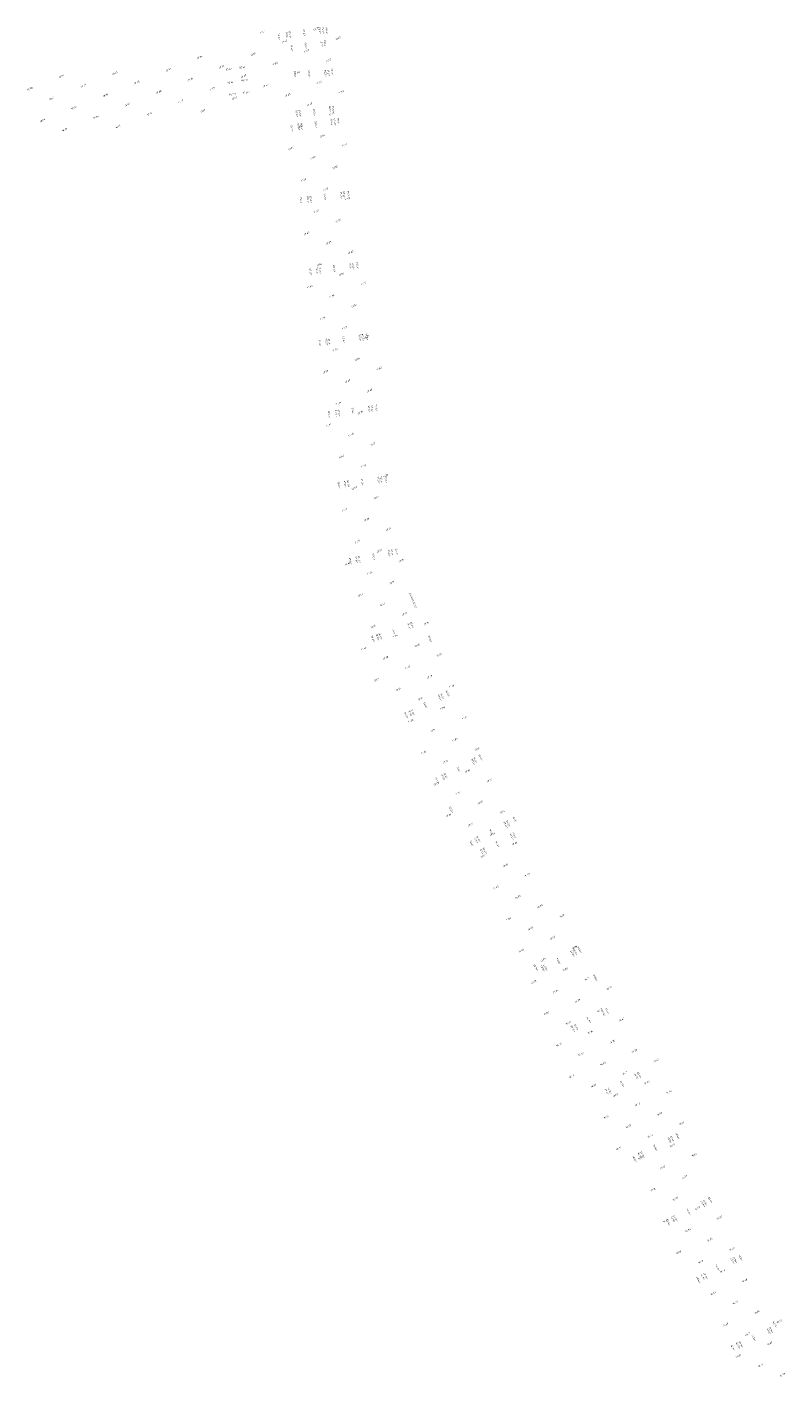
# Model space of a CAD drawing. Header units: metres. Extents: x 202983 to 204040, y 388598 to 392940.
# Tile 12 of 19: x 203534 to 203692, y 391312 to 391593. Entities that reach past the tile are written whole.
import ezdxf

# ---------------------------------------------------------------- set-up
doc = ezdxf.new("R2010")
doc.units = ezdxf.units.M
doc.layers.add('B-WE-OG-HOOGTEPUNT-T18', color=252, linetype='Continuous', lineweight=18)
doc.layers.add('N-WE-OG-HOOGTEPUNT-T25', color=7, linetype='Continuous', lineweight=25)
doc.styles.add('NLCS-ISO', font='NLCS-ISO.ttf')
doc.styles.add('NLCS-ISO-M200-T18', font='NLCS-ISO.ttf', dxfattribs={"height": 0.36})

msp = doc.modelspace()

# ---------------------------------------------------------------- texts
at = {"layer": 'B-WE-OG-HOOGTEPUNT-T18', "linetype": 'Continuous', "lineweight": 18, "char_height": 0.36, "attachment_point": 8, "rotation": 27, "style": 'NLCS-ISO'}
for s, insert in [('{\\fNLCS-ISO|b0|i1|c0|p2;\\C256;17.67}', (203583.36, 391592.03, 17.67)), ('{\\fNLCS-ISO|b0|i1|c0|p2;\\C256;17.48}', (203594.52, 391592.69, 17.48)), ('{\\fNLCS-ISO|b0|i1|c0|p2;\\C256;17.72}', (203599.12, 391590.73, 17.72)), ('{\\fNLCS-ISO|b0|i1|c0|p2;\\C256;17.63}', (203587.96, 391590.06, 17.63)), ('{\\fNLCS-ISO|b0|i1|c0|p2;\\C256;17.56}', (203592.55, 391588.09, 17.56)), ('{\\fNLCS-ISO|b0|i1|c0|p2;\\C256;17.74}', (203570.23, 391586.77, 17.74)), ('{\\fNLCS-ISO|b0|i1|c0|p2;\\C256;17.50}', (203574.83, 391584.8, 17.5)), ('{\\fNLCS-ISO|b0|i1|c0|p2;\\C256;17.64}', (203581.39, 391587.43, 17.64)), ('{\\fNLCS-ISO|b0|i1|c0|p2;\\C256;17.65}', (203585.99, 391585.46, 17.65)), ('{\\fNLCS-ISO|b0|i1|c0|p2;\\C256;17.58}', (203597.15, 391586.13, 17.58)), ('{\\fNLCS-ISO|b0|i1|c0|p2;\\C256;18.61}', (203541.35, 391582.81, 18.61)), ('{\\fNLCS-ISO|b0|i1|c0|p2;\\C256;18.25}', (203552.51, 391583.47, 18.25)), ('{\\fNLCS-ISO|b0|i1|c0|p2;\\C256;17.91}', (203563.67, 391584.14, 17.91)), ('{\\fNLCS-ISO|b0|i1|c0|p2;\\C256;17.70}', (203568.26, 391582.17, 17.7)), ('{\\fNLCS-ISO|b0|i1|c0|p2;\\C256;17.57}', (203579.43, 391582.83, 17.57)), ('{\\fNLCS-ISO|b0|i1|c0|p2;\\C256;17.56}', (203590.59, 391583.5, 17.56)), ('{\\fNLCS-ISO|b0|i1|c0|p2;\\C256;18.70}', (203534.78, 391580.18, 18.7)), ('{\\fNLCS-ISO|b0|i1|c0|p2;\\C256;18.27}', (203545.94, 391580.84, 18.27)), ('{\\fNLCS-ISO|b0|i1|c0|p2;\\C256;17.98}', (203557.1, 391581.5, 17.98)), ('{\\fNLCS-ISO|b0|i1|c0|p2;\\C256;17.88}', (203561.7, 391579.54, 17.88)), ('{\\fNLCS-ISO|b0|i1|c0|p2;\\C256;17.59}', (203572.86, 391580.2, 17.59)), ('{\\fNLCS-ISO|b0|i1|c0|p2;\\C256;17.64}', (203584.02, 391580.87, 17.64)), ('{\\fNLCS-ISO|b0|i1|c0|p2;\\C256;17.52}', (203595.18, 391581.53, 17.52)), ('{\\fNLCS-ISO|b0|i1|c0|p2;\\C256;17.65}', (203599.78, 391579.56, 17.65)), ('{\\fNLCS-ISO|b0|i1|c0|p2;\\C256;18.47}', (203539.38, 391578.21, 18.47)), ('{\\fNLCS-ISO|b0|i1|c0|p2;\\C256;18.18}', (203550.54, 391578.87, 18.18)), ('{\\fNLCS-ISO|b0|i1|c0|p2;\\C256;18.04}', (203555.14, 391576.91, 18.04)), ('{\\fNLCS-ISO|b0|i1|c0|p2;\\C256;17.77}', (203566.3, 391577.57, 17.77)), ('{\\fNLCS-ISO|b0|i1|c0|p2;\\C256;17.62}', (203577.46, 391578.24, 17.62)), ('{\\fNLCS-ISO|b0|i1|c0|p2;\\C256;17.65}', (203588.62, 391578.9, 17.65)), ('{\\fNLCS-ISO|b0|i1|c0|p2;\\C256;17.57}', (203593.22, 391576.93, 17.57)), ('{\\fNLCS-ISO|b0|i1|c0|p2;\\C256;18.64}', (203537.41, 391573.61, 18.64)), ('{\\fNLCS-ISO|b0|i1|c0|p2;\\C256;18.34}', (203543.98, 391576.24, 18.34)), ('{\\fNLCS-ISO|b0|i1|c0|p2;\\C256;18.34}', (203548.57, 391574.28, 18.34)), ('{\\fNLCS-ISO|b0|i1|c0|p2;\\C256;18.12}', (203559.73, 391574.94, 18.12)), ('{\\fNLCS-ISO|b0|i1|c0|p2;\\C256;17.81}', (203570.9, 391575.61, 17.81)), ('{\\fNLCS-ISO|b0|i1|c0|p2;\\C256;17.52}', (203597.81, 391574.97, 17.52)), ('{\\fNLCS-ISO|b0|i1|c0|p2;\\C256;18.70}', (203542.01, 391571.65, 18.7)), ('{\\fNLCS-ISO|b0|i1|c0|p2;\\C256;18.21}', (203553.17, 391572.31, 18.21)), ('{\\fNLCS-ISO|b0|i1|c0|p2;\\C256;17.54}', (203591.25, 391572.34, 17.54)), ('{\\fNLCS-ISO|b0|i1|c0|p2;\\C256;17.54}', (203595.85, 391570.37, 17.54)), ('{\\fNLCS-ISO|b0|i1|c0|p2;\\C256;17.71}', (203600.44, 391568.4, 17.71)), ('{\\fNLCS-ISO|b0|i1|c0|p2;\\C256;17.72}', (203589.28, 391567.74, 17.72)), ('{\\fNLCS-ISO|b0|i1|c0|p2;\\C256;17.55}', (203593.88, 391565.77, 17.55)), ('{\\fNLCS-ISO|b0|i1|c0|p2;\\C256;17.50}', (203598.48, 391563.81, 17.5)), ('{\\fNLCS-ISO|b0|i1|c0|p2;\\C256;17.54}', (203591.91, 391561.18, 17.54)), ('{\\fNLCS-ISO|b0|i1|c0|p2;\\C256;17.56}', (203596.51, 391559.21, 17.56)), ('{\\fNLCS-ISO|b0|i1|c0|p2;\\C256;17.64}', (203601.11, 391557.24, 17.64)), ('{\\fNLCS-ISO|b0|i1|c0|p2;\\C256;17.55}', (203594.55, 391554.61, 17.55)), ('{\\fNLCS-ISO|b0|i1|c0|p2;\\C256;17.55}', (203599.14, 391552.65, 17.55)), ('{\\fNLCS-ISO|b0|i1|c0|p2;\\C256;17.63}', (203592.58, 391550.02, 17.63)), ('{\\fNLCS-ISO|b0|i1|c0|p2;\\C256;17.58}', (203597.18, 391548.05, 17.58)), ('{\\fNLCS-ISO|b0|i1|c0|p2;\\C256;17.63}', (203601.77, 391546.08, 17.63)), ('{\\fNLCS-ISO|b0|i1|c0|p2;\\C256;17.54}', (203595.21, 391543.45, 17.54)), ('{\\fNLCS-ISO|b0|i1|c0|p2;\\C256;17.56}', (203599.81, 391541.49, 17.56)), ('{\\fNLCS-ISO|b0|i1|c0|p2;\\C256;17.65}', (203593.24, 391538.85, 17.65)), ('{\\fNLCS-ISO|b0|i1|c0|p2;\\C256;17.56}', (203597.84, 391536.89, 17.56)), ('{\\fNLCS-ISO|b0|i1|c0|p2;\\C256;17.71}', (203604.4, 391539.52, 17.71)), ('{\\fNLCS-ISO|b0|i1|c0|p2;\\C256;17.52}', (203602.44, 391534.92, 17.52)), ('{\\fNLCS-ISO|b0|i1|c0|p2;\\C256;17.50}', (203595.87, 391532.29, 17.5)), ('{\\fNLCS-ISO|b0|i1|c0|p2;\\C256;17.53}', (203600.47, 391530.33, 17.53)), ('{\\fNLCS-ISO|b0|i1|c0|p2;\\C256;17.51}', (203598.5, 391525.73, 17.51)), ('{\\fNLCS-ISO|b0|i1|c0|p2;\\C256;17.61}', (203605.07, 391528.36, 17.61)), ('{\\fNLCS-ISO|b0|i1|c0|p2;\\C256;17.46}', (203603.1, 391523.76, 17.46)), ('{\\fNLCS-ISO|b0|i1|c0|p2;\\C256;17.53}', (203596.54, 391521.13, 17.53)), ('{\\fNLCS-ISO|b0|i1|c0|p2;\\C256;17.60}', (203607.7, 391521.8, 17.6)), ('{\\fNLCS-ISO|b0|i1|c0|p2;\\C256;17.47}', (203601.14, 391519.16, 17.47)), ('{\\fNLCS-ISO|b0|i1|c0|p2;\\C256;17.47}', (203605.73, 391517.2, 17.47)), ('{\\fNLCS-ISO|b0|i1|c0|p2;\\C256;17.44}', (203599.17, 391514.57, 17.44)), ('{\\fNLCS-ISO|b0|i1|c0|p2;\\C256;17.39}', (203603.77, 391512.6, 17.39)), ('{\\fNLCS-ISO|b0|i1|c0|p2;\\C256;17.57}', (203597.2, 391509.97, 17.57)), ('{\\fNLCS-ISO|b0|i1|c0|p2;\\C256;17.40}', (203601.8, 391508, 17.4)), ('{\\fNLCS-ISO|b0|i1|c0|p2;\\C256;17.31}', (203606.4, 391506.04, 17.31)), ('{\\fNLCS-ISO|b0|i1|c0|p2;\\C256;17.42}', (203599.83, 391503.41, 17.42)), ('{\\fNLCS-ISO|b0|i1|c0|p2;\\C256;17.33}', (203604.43, 391501.44, 17.33)), ('{\\fNLCS-ISO|b0|i1|c0|p2;\\C256;17.36}', (203609.03, 391499.47, 17.36)), ('{\\fNLCS-ISO|b0|i1|c0|p2;\\C256;17.37}', (203602.46, 391496.84, 17.37)), ('{\\fNLCS-ISO|b0|i1|c0|p2;\\C256;17.24}', (203607.06, 391494.88, 17.24)), ('{\\fNLCS-ISO|b0|i1|c0|p2;\\C256;17.51}', (203600.5, 391492.25, 17.51)), ('{\\fNLCS-ISO|b0|i1|c0|p2;\\C256;17.29}', (203605.09, 391490.28, 17.29)), ('{\\fNLCS-ISO|b0|i1|c0|p2;\\C256;17.26}', (203609.69, 391488.31, 17.26)), ('{\\fNLCS-ISO|b0|i1|c0|p2;\\C256;17.35}', (203603.13, 391485.68, 17.35)), ('{\\fNLCS-ISO|b0|i1|c0|p2;\\C256;17.22}', (203607.73, 391483.72, 17.22)), ('{\\fNLCS-ISO|b0|i1|c0|p2;\\C256;17.46}', (203601.16, 391481.09, 17.46)), ('{\\fNLCS-ISO|b0|i1|c0|p2;\\C256;17.26}', (203612.32, 391481.75, 17.26)), ('{\\fNLCS-ISO|b0|i1|c0|p2;\\C256;17.29}', (203605.76, 391479.12, 17.29)), ('{\\fNLCS-ISO|b0|i1|c0|p2;\\C256;17.15}', (203610.36, 391477.15, 17.15)), ('{\\fNLCS-ISO|b0|i1|c0|p2;\\C256;17.44}', (203603.79, 391474.52, 17.44)), ('{\\fNLCS-ISO|b0|i1|c0|p2;\\C256;17.24}', (203608.39, 391472.56, 17.24)), ('{\\fNLCS-ISO|b0|i1|c0|p2;\\C256;17.12}', (203612.99, 391470.59, 17.12)), ('{\\fNLCS-ISO|b0|i1|c0|p2;\\C256;17.30}', (203606.42, 391467.96, 17.3)), ('{\\fNLCS-ISO|b0|i1|c0|p2;\\C256;17.16}', (203617.58, 391468.62, 17.16)), ('{\\fNLCS-ISO|b0|i1|c0|p2;\\C256;17.19}', (203611.02, 391465.99, 17.19)), ('{\\fNLCS-ISO|b0|i1|c0|p2;\\C256;17.09}', (203615.62, 391464.03, 17.09)), ('{\\fNLCS-ISO|b0|i1|c0|p2;\\C256;17.44}', (203604.46, 391463.36, 17.44)), ('{\\fNLCS-ISO|b0|i1|c0|p2;\\C256;17.30}', (203609.05, 391461.4, 17.3)), ('{\\fNLCS-ISO|b0|i1|c0|p2;\\C256;17.20}', (203620.21, 391462.06, 17.2)), ('{\\fNLCS-ISO|b0|i1|c0|p2;\\C256;17.17}', (203613.65, 391459.43, 17.17)), ('{\\fNLCS-ISO|b0|i1|c0|p2;\\C256;17.41}', (203607.09, 391456.8, 17.41)), ('{\\fNLCS-ISO|b0|i1|c0|p2;\\C256;17.08}', (203618.25, 391457.46, 17.08)), ('{\\fNLCS-ISO|b0|i1|c0|p2;\\C256;17.18}', (203622.85, 391455.5, 17.18)), ('{\\fNLCS-ISO|b0|i1|c0|p2;\\C256;17.31}', (203611.68, 391454.83, 17.31)), ('{\\fNLCS-ISO|b0|i1|c0|p2;\\C256;17.16}', (203616.28, 391452.87, 17.16)), ('{\\fNLCS-ISO|b0|i1|c0|p2;\\C256;17.08}', (203620.88, 391450.9, 17.08)), ('{\\fNLCS-ISO|b0|i1|c0|p2;\\C256;17.32}', (203614.32, 391448.27, 17.32)), ('{\\fNLCS-ISO|b0|i1|c0|p2;\\C256;17.16}', (203625.48, 391448.93, 17.16)), ('{\\fNLCS-ISO|b0|i1|c0|p2;\\C256;17.16}', (203618.91, 391446.3, 17.16)), ('{\\fNLCS-ISO|b0|i1|c0|p2;\\C256;17.09}', (203623.51, 391444.34, 17.09)), ('{\\fNLCS-ISO|b0|i1|c0|p2;\\C256;17.32}', (203616.95, 391441.7, 17.32)), ('{\\fNLCS-ISO|b0|i1|c0|p2;\\C256;17.15}', (203628.11, 391442.37, 17.15)), ('{\\fNLCS-ISO|b0|i1|c0|p2;\\C256;17.15}', (203621.54, 391439.74, 17.15)), ('{\\fNLCS-ISO|b0|i1|c0|p2;\\C256;17.10}', (203626.14, 391437.77, 17.1)), ('{\\fNLCS-ISO|b0|i1|c0|p2;\\C256;17.13}', (203630.74, 391435.81, 17.13)), ('{\\fNLCS-ISO|b0|i1|c0|p2;\\C256;17.29}', (203619.58, 391435.14, 17.29)), ('{\\fNLCS-ISO|b0|i1|c0|p2;\\C256;17.12}', (203624.17, 391433.17, 17.12)), ('{\\fNLCS-ISO|b0|i1|c0|p2;\\C256;17.09}', (203628.77, 391431.21, 17.09)), ('{\\fNLCS-ISO|b0|i1|c0|p2;\\C256;17.25}', (203622.21, 391428.58, 17.25)), ('{\\fNLCS-ISO|b0|i1|c0|p2;\\C256;17.01}', (203633.37, 391429.24, 17.01)), ('{\\fNLCS-ISO|b0|i1|c0|p2;\\C256;17.05}', (203626.8, 391426.61, 17.05)), ('{\\fNLCS-ISO|b0|i1|c0|p2;\\C256;17.06}', (203631.4, 391424.64, 17.06)), ('{\\fNLCS-ISO|b0|i1|c0|p2;\\C256;17.00}', (203636, 391422.68, 17)), ('{\\fNLCS-ISO|b0|i1|c0|p2;\\C256;17.07}', (203629.44, 391420.05, 17.07)), ('{\\fNLCS-ISO|b0|i1|c0|p2;\\C256;17.00}', (203634.03, 391418.08, 17)), ('{\\fNLCS-ISO|b0|i1|c0|p2;\\C256;16.95}', (203638.63, 391416.12, 16.95)), ('{\\fNLCS-ISO|b0|i1|c0|p2;\\C256;17.03}', (203632.07, 391413.48, 17.03)), ('{\\fNLCS-ISO|b0|i1|c0|p2;\\C256;16.93}', (203636.66, 391411.52, 16.93)), ('{\\fNLCS-ISO|b0|i1|c0|p2;\\C256;16.89}', (203641.26, 391409.55, 16.89)), ('{\\fNLCS-ISO|b0|i1|c0|p2;\\C256;16.91}', (203645.86, 391407.59, 16.91)), ('{\\fNLCS-ISO|b0|i1|c0|p2;\\C256;17.00}', (203634.7, 391406.92, 17)), ('{\\fNLCS-ISO|b0|i1|c0|p2;\\C256;16.85}', (203639.29, 391404.95, 16.85)), ('{\\fNLCS-ISO|b0|i1|c0|p2;\\C256;16.85}', (203643.89, 391402.99, 16.85)), ('{\\fNLCS-ISO|b0|i1|c0|p2;\\C256;16.93}', (203637.33, 391400.36, 16.93)), ('{\\fNLCS-ISO|b0|i1|c0|p2;\\C256;16.86}', (203648.49, 391401.02, 16.86)), ('{\\fNLCS-ISO|b0|i1|c0|p2;\\C256;16.79}', (203641.92, 391398.39, 16.79)), ('{\\fNLCS-ISO|b0|i1|c0|p2;\\C256;16.82}', (203646.52, 391396.42, 16.82)), ('{\\fNLCS-ISO|b0|i1|c0|p2;\\C256;16.92}', (203639.96, 391393.79, 16.92)), ('{\\fNLCS-ISO|b0|i1|c0|p2;\\C256;16.74}', (203651.12, 391394.46, 16.74)), ('{\\fNLCS-ISO|b0|i1|c0|p2;\\C256;16.74}', (203644.56, 391391.83, 16.74)), ('{\\fNLCS-ISO|b0|i1|c0|p2;\\C256;16.75}', (203655.72, 391392.49, 16.75)), ('{\\fNLCS-ISO|b0|i1|c0|p2;\\C256;16.79}', (203649.15, 391389.86, 16.79)), ('{\\fNLCS-ISO|b0|i1|c0|p2;\\C256;16.72}', (203653.75, 391387.89, 16.72)), ('{\\fNLCS-ISO|b0|i1|c0|p2;\\C256;16.83}', (203642.59, 391387.23, 16.83)), ('{\\fNLCS-ISO|b0|i1|c0|p2;\\C256;16.68}', (203647.19, 391385.26, 16.68)), ('{\\fNLCS-ISO|b0|i1|c0|p2;\\C256;16.60}', (203658.35, 391385.93, 16.6)), ('{\\fNLCS-ISO|b0|i1|c0|p2;\\C256;16.74}', (203651.78, 391383.3, 16.74)), ('{\\fNLCS-ISO|b0|i1|c0|p2;\\C256;16.76}', (203645.22, 391380.67, 16.76)), ('{\\fNLCS-ISO|b0|i1|c0|p2;\\C256;16.70}', (203656.38, 391381.33, 16.7)), ('{\\fNLCS-ISO|b0|i1|c0|p2;\\C256;16.57}', (203660.98, 391379.36, 16.57)), ('{\\fNLCS-ISO|b0|i1|c0|p2;\\C256;16.62}', (203649.82, 391378.7, 16.62)), ('{\\fNLCS-ISO|b0|i1|c0|p2;\\C256;16.69}', (203654.41, 391376.73, 16.69)), ('{\\fNLCS-ISO|b0|i1|c0|p2;\\C256;16.63}', (203665.57, 391377.4, 16.63)), ('{\\fNLCS-ISO|b0|i1|c0|p2;\\C256;16.73}', (203647.85, 391374.1, 16.73)), ('{\\fNLCS-ISO|b0|i1|c0|p2;\\C256;16.71}', (203659.01, 391374.77, 16.71)), ('{\\fNLCS-ISO|b0|i1|c0|p2;\\C256;16.55}', (203652.45, 391372.14, 16.55)), ('{\\fNLCS-ISO|b0|i1|c0|p2;\\C256;16.55}', (203663.61, 391372.8, 16.55)), ('{\\fNLCS-ISO|b0|i1|c0|p2;\\C256;16.64}', (203668.21, 391370.83, 16.64)), ('{\\fNLCS-ISO|b0|i1|c0|p2;\\C256;16.64}', (203657.04, 391370.17, 16.64)), ('{\\fNLCS-ISO|b0|i1|c0|p2;\\C256;16.73}', (203661.64, 391368.2, 16.73)), ('{\\fNLCS-ISO|b0|i1|c0|p2;\\C256;16.61}', (203655.08, 391365.57, 16.61)), ('{\\fNLCS-ISO|b0|i1|c0|p2;\\C256;16.53}', (203666.24, 391366.24, 16.53)), ('{\\fNLCS-ISO|b0|i1|c0|p2;\\C256;16.57}', (203659.68, 391363.61, 16.57)), ('{\\fNLCS-ISO|b0|i1|c0|p2;\\C256;16.63}', (203670.84, 391364.27, 16.63)), ('{\\fNLCS-ISO|b0|i1|c0|p2;\\C256;16.76}', (203664.27, 391361.64, 16.76)), ('{\\fNLCS-ISO|b0|i1|c0|p2;\\C256;16.55}', (203668.87, 391359.67, 16.55)), ('{\\fNLCS-ISO|b0|i1|c0|p2;\\C256;16.71}', (203657.71, 391359.01, 16.71)), ('{\\fNLCS-ISO|b0|i1|c0|p2;\\C256;16.51}', (203662.31, 391357.04, 16.51)), ('{\\fNLCS-ISO|b0|i1|c0|p2;\\C256;16.62}', (203673.47, 391357.71, 16.62)), ('{\\fNLCS-ISO|b0|i1|c0|p2;\\C256;16.70}', (203666.9, 391355.08, 16.7)), ('{\\fNLCS-ISO|b0|i1|c0|p2;\\C256;16.59}', (203671.5, 391353.11, 16.59)), ('{\\fNLCS-ISO|b0|i1|c0|p2;\\C256;16.56}', (203664.94, 391350.48, 16.56)), ('{\\fNLCS-ISO|b0|i1|c0|p2;\\C256;16.65}', (203669.53, 391348.51, 16.65)), ('{\\fNLCS-ISO|b0|i1|c0|p2;\\C256;16.67}', (203674.13, 391346.55, 16.67)), ('{\\fNLCS-ISO|b0|i1|c0|p2;\\C256;16.65}', (203667.57, 391343.92, 16.65)), ('{\\fNLCS-ISO|b0|i1|c0|p2;\\C256;16.69}', (203678.73, 391344.58, 16.69)), ('{\\fNLCS-ISO|b0|i1|c0|p2;\\C256;16.59}', (203672.16, 391341.95, 16.59)), ('{\\fNLCS-ISO|b0|i1|c0|p2;\\C256;16.72}', (203676.76, 391339.98, 16.72)), ('{\\fNLCS-ISO|b0|i1|c0|p2;\\C256;16.66}', (203670.2, 391337.35, 16.66)), ('{\\fNLCS-ISO|b0|i1|c0|p2;\\C256;16.65}', (203681.36, 391338.02, 16.65)), ('{\\fNLCS-ISO|b0|i1|c0|p2;\\C256;16.54}', (203674.8, 391335.39, 16.54)), ('{\\fNLCS-ISO|b0|i1|c0|p2;\\C256;16.75}', (203679.39, 391333.42, 16.75)), ('{\\fNLCS-ISO|b0|i1|c0|p2;\\C256;16.60}', (203683.99, 391331.45, 16.6)), ('{\\fNLCS-ISO|b0|i1|c0|p2;\\C256;16.49}', (203677.43, 391328.82, 16.49)), ('{\\fNLCS-ISO|b0|i1|c0|p2;\\C256;16.75}', (203682.02, 391326.86, 16.75)), ('{\\fNLCS-ISO|b0|i1|c0|p2;\\C256;16.64}', (203686.62, 391324.89, 16.64)), ('{\\fNLCS-ISO|b0|i1|c0|p2;\\C256;16.75}', (203691.22, 391322.92, 16.75)), ('{\\fNLCS-ISO|b0|i1|c0|p2;\\C256;16.57}', (203680.06, 391322.26, 16.57)), ('{\\fNLCS-ISO|b0|i1|c0|p2;\\C256;16.73}', (203684.65, 391320.29, 16.73)), ('{\\fNLCS-ISO|b0|i1|c0|p2;\\C256;16.67}', (203689.25, 391318.33, 16.67)), ('{\\fNLCS-ISO|b0|i1|c0|p2;\\C256;16.60}', (203682.69, 391315.7, 16.6)), ('{\\fNLCS-ISO|b0|i1|c0|p2;\\C256;16.71}', (203687.28, 391313.73, 16.71)), ('{\\fNLCS-ISO|b0|i1|c0|p2;\\C256;16.68}', (203691.88, 391311.76, 16.68))]:
    msp.add_mtext(s, dxfattribs=dict(at, insert=insert))
at = {"layer": 'N-WE-OG-HOOGTEPUNT-T25', "linetype": 'Continuous', "lineweight": 25, "char_height": 0.36, "attachment_point": 8, "style": 'NLCS-ISO-M200-T18'}
for s, insert, rotation in [('+17.65', (203586.96, 391591.26, 17.6), 97.7098), ('+17.63', (203588.61, 391591.59, 17.57), 97.7098), ('+17.53', (203589.22, 391591.71, 17.47), 97.7098), ('+17.60', (203592.19, 391592.09, 17.54), 97.7098), ('+17.53', (203595.45, 391592.52, 17.47), 97.7098), ('+17.63', (203596.14, 391592.53, 17.57), 97.7098), ('+17.64', (203596.88, 391592.58, 17.6), 97.7098), ('+17.61', (203589.63, 391588.9, 17.47), 97.7098), ('+17.68', (203592.52, 391589.33, 17.54), 97.7098), ('+17.61', (203595.86, 391589.71, 17.47), 97.7098), ('+17.63', (203596.55, 391589.85, 17.57), 97.7098), ('+17.50', (203576.32, 391584.67, 17.56), 186.475), ('+17.58', (203579.19, 391585.08, 17.56), 186.475), ('+17.62', (203590.27, 391583.45, 17.49), 97.7098), ('+17.65', (203593.23, 391583.49, 17.49), 97.7098), ('+17.59', (203596.63, 391583.64, 17.49), 97.7098), ('+17.61', (203597.28, 391583.71, 17.49), 97.7098), ('+17.62', (203598.01, 391583.91, 17.49), 97.7098), ('+17.56', (203576.68, 391581.94, 17.56), 186.475), ('+17.64', (203579.55, 391582.34, 17.56), 186.475), ('+17.58', (203579.88, 391579.81, 17.56), 186.475), ('+17.50', (203577, 391579.41, 17.56), 186.475), ('{\\fNLCS-ISO|b0|i0|c0|p2;+17.59}', (203598.28, 391576.16, 17.59), 97.7098), ('{\\fNLCS-ISO|b0|i0|c0|p2;+17.59}', (203590.66, 391575.2, 17.59), 97.7098), ('+17.57', (203591.31, 391575.33, 17.49), 97.7098), ('+17.63', (203594.29, 391575.49, 17.56), 97.7098), ('+17.57', (203597.6, 391576.17, 17.49), 97.7098), ('{\\fNLCS-ISO|b0|i0|c0|p2;+17.49}', (203597.95, 391573.37, 17.49), 97.7098), ('{\\fNLCS-ISO|b0|i0|c0|p2;+17.59}', (203598.61, 391573.49, 17.59), 97.7098), ('+17.63', (203599.33, 391573.63, 17.61), 97.7098), ('+17.65', (203589.59, 391572.08, 17.61), 97.7098), ('{\\fNLCS-ISO|b0|i0|c0|p2;+17.59}', (203591.03, 391572.49, 17.59), 97.7098), ('{\\fNLCS-ISO|b0|i0|c0|p2;+17.49}', (203591.67, 391572.55, 17.49), 97.7098), ('{\\fNLCS-ISO|b0|i0|c0|p2;+17.56}', (203594.62, 391572.97, 17.56), 97.7098), ('{\\fNLCS-ISO|b0|i0|c0|p2;+17.62}', (203591.54, 391557.06, 17.62), 97.7098), ('{\\fNLCS-ISO|b0|i0|c0|p2;+17.60}', (203592.98, 391557.28, 17.6), 97.7098), ('{\\fNLCS-ISO|b0|i0|c0|p2;+17.50}', (203593.58, 391557.34, 17.5), 97.7098), ('{\\fNLCS-ISO|b0|i0|c0|p2;+17.56}', (203596.54, 391557.81, 17.56), 97.7098), ('{\\fNLCS-ISO|b0|i0|c0|p2;+17.50}', (203599.94, 391558.17, 17.5), 97.7098), ('{\\fNLCS-ISO|b0|i0|c0|p2;+17.60}', (203600.54, 391558.25, 17.6), 97.7098), ('+17.64', (203601.41, 391558.39, 17.62), 97.7098), ('{\\fNLCS-ISO|b0|i0|c0|p2;+17.61}', (203594.89, 391542.41, 17.61), 97.7098), ('{\\fNLCS-ISO|b0|i0|c0|p2;+17.51}', (203595.49, 391542.48, 17.51), 97.7098), ('{\\fNLCS-ISO|b0|i0|c0|p2;+17.58}', (203598.46, 391542.86, 17.58), 97.7098), ('{\\fNLCS-ISO|b0|i0|c0|p2;+17.51}', (203601.85, 391543.32, 17.51), 97.7098), ('{\\fNLCS-ISO|b0|i0|c0|p2;+17.61}', (203602.42, 391543.37, 17.61), 97.7098), ('{\\fNLCS-ISO|b0|i0|c0|p2;+17.63}', (203603.32, 391543.5, 17.63), 97.7098), ('{\\fNLCS-ISO|b0|i0|c0|p2;+17.63}', (203593.53, 391542.17, 17.63), 97.7098), ('{\\fNLCS-ISO|b0|i0|c0|p2;+17.46}', (203603.8, 391528.47, 17.46), 97.7098), ('{\\fNLCS-ISO|b0|i0|c0|p2;+17.56}', (203604.38, 391528.54, 17.56), 97.7098), ('+17.60', (203605.3, 391528.63, 17.59), 97.7098), ('{\\fNLCS-ISO|b0|i0|c0|p2;+17.59}', (203595.49, 391527.31, 17.59), 97.7098), ('{\\fNLCS-ISO|b0|i0|c0|p2;+17.56}', (203596.86, 391527.55, 17.56), 97.7098), ('{\\fNLCS-ISO|b0|i0|c0|p2;+17.46}', (203597.44, 391527.58, 17.46), 97.7098), ('{\\fNLCS-ISO|b0|i0|c0|p2;+17.53}', (203600.47, 391528.01, 17.53), 97.7098), ('+17.50', (203597.42, 391512.41, 17.48), 97.7098), ('+17.48', (203598.85, 391512.67, 17.45), 97.7098), ('+17.38', (203599.43, 391512.73, 17.35), 97.7098), ('{\\fNLCS-ISO|b0|i0|c0|p2;+17.42}', (203602.34, 391513.11, 17.42), 97.7098), ('{\\fNLCS-ISO|b0|i0|c0|p2;+17.35}', (203605.76, 391513.56, 17.35), 97.7098), ('{\\fNLCS-ISO|b0|i0|c0|p2;+17.45}', (203606.37, 391513.62, 17.45), 97.7098), ('{\\fNLCS-ISO|b0|i0|c0|p2;+17.48}', (203607.27, 391513.77, 17.48), 97.7098), ('+17.50', (203599.42, 391497.69, 17.38), 97.7098), ('+17.45', (203600.76, 391497.88, 17.35), 97.7098), ('+17.35', (203601.4, 391497.97, 17.25), 97.7098), ('{\\fNLCS-ISO|b0|i0|c0|p2;+17.32}', (203604.32, 391498.33, 17.32), 97.7098), ('{\\fNLCS-ISO|b0|i0|c0|p2;+17.25}', (203607.71, 391498.74, 17.25), 97.7098), ('{\\fNLCS-ISO|b0|i0|c0|p2;+17.35}', (203608.32, 391498.83, 17.35), 97.7098), ('+17.36', (203609.24, 391498.89, 17.38), 97.7098), ('{\\fNLCS-ISO|b0|i0|c0|p2;+17.19}', (203609.93, 391483.44, 17.19), 101.0743), ('{\\fNLCS-ISO|b0|i0|c0|p2;+17.29}', (203610.58, 391483.54, 17.29), 101.0743), ('{\\fNLCS-ISO|b0|i0|c0|p2;+17.31}', (203611.52, 391483.77, 17.31), 101.0743), ('+17.46', (203601.83, 391481.82, 17.31), 101.0743), ('+17.43', (203603.11, 391482.11, 17.29), 101.0743), ('+17.33', (203603.71, 391482.2, 17.19), 101.0743), ('+17.24', (203606.64, 391482.81, 17.26), 101.0743), ('+17.22 (dorpel)', (203614.97, 391473.64, 17.25), 113.9255), ('+17.17', (203610.92, 391467.14, 17.19), 109.0314), ('+17.10', (203614.11, 391468.26, 17.13), 109.0314), ('+17.20', (203614.71, 391468.47, 17.23), 109.0314), ('+17.34', (203606.55, 391465.63, 17.25), 109.0314), ('+17.30', (203607.5, 391465.96, 17.23), 109.0314), ('+17.20', (203608.06, 391466.16, 17.13), 109.0314), ('+17.20', (203618.43, 391465.61, 17.25), 109.0314), ('{\\fNLCS-ISO|b0|i0|c0|p2;+17.08}', (203620.52, 391453.35, 17.08), 117.4544), ('+17.16', (203621.02, 391453.62, 17.18), 117.4544), ('+17.18', (203622.15, 391454.21, 17.2), 117.4544), ('+17.30', (203613.49, 391449.67, 17.2), 117.4544), ('+17.26', (203614.32, 391450.12, 17.18), 117.4544), ('+17.16', (203614.81, 391450.36, 17.08), 117.4544), ('{\\fNLCS-ISO|b0|i0|c0|p2;+17.15}', (203617.5, 391451.77, 17.15), 117.4544), ('{\\fNLCS-ISO|b0|i0|c0|p2;+17.13}', (203624.4, 391438.47, 17.13), 117.4544), ('{\\fNLCS-ISO|b0|i0|c0|p2;+17.06}', (203627.42, 391440.03, 17.06), 117.4544), ('{\\fNLCS-ISO|b0|i0|c0|p2;+17.16}', (203627.92, 391440.33, 17.16), 117.4544), ('{\\fNLCS-ISO|b0|i0|c0|p2;+17.18}', (203629, 391440.86, 17.18), 117.4544), ('+17.29', (203619.95, 391436.07, 17.18), 117.4544), ('+17.25', (203621.22, 391436.76, 17.16), 117.4544), ('+17.15', (203621.74, 391437.05, 17.06), 117.4544), ('+17.25', (203622.87, 391429.98, 17.18), 117.4544), ('{\\fNLCS-ISO|b0|i0|c0|p2;+17.10}', (203634.8, 391427.09, 17.1), 117.4544), ('{\\fNLCS-ISO|b0|i0|c0|p2;+17.12}', (203636.15, 391427.93, 17.12), 117.4544), ('{\\fNLCS-ISO|b0|i0|c0|p2;+17.06}', (203631.25, 391425.25, 17.06), 117.4544), ('{\\fNLCS-ISO|b0|i0|c0|p2;+17.00}', (203634.27, 391426.83, 17), 117.4544), ('+17.08', (203635.54, 391424.37, 17), 117.4544), ('{\\fNLCS-ISO|b0|i0|c0|p2;+17.10}', (203636.07, 391424.63, 17.1), 117.4544), ('{\\fNLCS-ISO|b0|i0|c0|p2;+17.12}', (203627.11, 391422.96, 17.12), 117.4544), ('{\\fNLCS-ISO|b0|i0|c0|p2;+17.10}', (203628.08, 391423.57, 17.1), 117.4544), ('{\\fNLCS-ISO|b0|i0|c0|p2;+17.00}', (203628.6, 391423.86, 17), 117.4544), ('+17.08', (203629.89, 391421.41, 17), 117.4544), ('+17.14', (203632.53, 391422.81, 17.06), 117.4544), ('{\\fNLCS-ISO|b0|i0|c0|p2;+17.10}', (203629.33, 391421.19, 17.1), 117.4544), ('{\\fNLCS-ISO|b0|i0|c0|p2;+16.77}', (203648.23, 391399.96, 16.77), 117.4544), ('{\\fNLCS-ISO|b0|i0|c0|p2;+16.87}', (203648.75, 391400.29, 16.87), 117.4544), ('{\\fNLCS-ISO|b0|i0|c0|p2;+16.90}', (203649.67, 391400.74, 16.9), 117.4544), ('{\\fNLCS-ISO|b0|i0|c0|p2;+16.90}', (203640.54, 391397.04, 16.9), 117.4544), ('{\\fNLCS-ISO|b0|i0|c0|p2;+16.87}', (203641.98, 391396.84, 16.87), 117.4544), ('{\\fNLCS-ISO|b0|i0|c0|p2;+16.77}', (203642.55, 391397.02, 16.77), 117.4544), ('{\\fNLCS-ISO|b0|i0|c0|p2;+16.84}', (203645.23, 391398.39, 16.84), 117.4544), ('+16.80', (203652.96, 391394.9, 16.7), 117.4544), ('{\\fNLCS-ISO|b0|i0|c0|p2;+16.70}', (203654.65, 391387.5, 16.7), 117.4544), ('+16.88', (203655.4, 391387.97, 16.7), 117.4544), ('{\\fNLCS-ISO|b0|i0|c0|p2;+16.77}', (203651.61, 391386.07, 16.77), 117.4544), ('+16.88', (203648.25, 391384.29, 16.7), 117.4544), ('{\\fNLCS-ISO|b0|i0|c0|p2;+16.70}', (203648.98, 391384.61, 16.7), 117.4544), ('{\\fNLCS-ISO|b0|i0|c0|p2;+16.70}', (203661.55, 391374.29, 16.7), 117.4544), ('{\\fNLCS-ISO|b0|i0|c0|p2;+16.80}', (203662.11, 391374.59, 16.8), 117.4544), ('{\\fNLCS-ISO|b0|i0|c0|p2;+16.80}', (203655.33, 391371.06, 16.8), 117.4544), ('{\\fNLCS-ISO|b0|i0|c0|p2;+16.70}', (203655.93, 391371.36, 16.7), 117.4544), ('{\\fNLCS-ISO|b0|i0|c0|p2;+16.77}', (203658.56, 391372.75, 16.77), 117.4544), ('{\\fNLCS-ISO|b0|i0|c0|p2;+16.76}', (203665.48, 391359.41, 16.76), 117.4544), ('{\\fNLCS-ISO|b0|i0|c0|p2;+16.69}', (203668.47, 391361, 16.69), 117.4544), ('{\\fNLCS-ISO|b0|i0|c0|p2;+16.79}', (203669.04, 391361.26, 16.79), 117.4544), ('{\\fNLCS-ISO|b0|i0|c0|p2;+16.81}', (203670.11, 391361.86, 16.81), 117.4544), ('{\\fNLCS-ISO|b0|i0|c0|p2;+16.81}', (203661.16, 391357.08, 16.81), 117.4544), ('{\\fNLCS-ISO|b0|i0|c0|p2;+16.79}', (203662.28, 391357.76, 16.79), 117.4544), ('{\\fNLCS-ISO|b0|i0|c0|p2;+16.69}', (203662.81, 391357.98, 16.69), 117.4544), ('{\\fNLCS-ISO|b0|i0|c0|p2;+16.80}', (203676.93, 391348.5, 16.8), 117.4544), ('{\\fNLCS-ISO|b0|i0|c0|p2;+16.74}', (203672.39, 391346.09, 16.74), 117.4544), ('{\\fNLCS-ISO|b0|i0|c0|p2;+16.67}', (203675.41, 391347.68, 16.67), 117.4544), ('{\\fNLCS-ISO|b0|i0|c0|p2;+16.77}', (203675.92, 391347.94, 16.77), 117.4544), ('{\\fNLCS-ISO|b0|i0|c0|p2;+16.80}', (203668.16, 391343.83, 16.8), 117.4544), ('{\\fNLCS-ISO|b0|i0|c0|p2;+16.77}', (203669.19, 391344.45, 16.77), 117.4544), ('{\\fNLCS-ISO|b0|i0|c0|p2;+16.67}', (203669.72, 391344.68, 16.67), 117.4544), ('{\\fNLCS-ISO|b0|i0|c0|p2;+16.74}', (203678.46, 391334.38, 16.74), 117.4544), ('{\\fNLCS-ISO|b0|i0|c0|p2;+16.67}', (203681.58, 391335.78, 16.67), 117.4544), ('{\\fNLCS-ISO|b0|i0|c0|p2;+16.77}', (203682.12, 391336.03, 16.77), 117.4544), ('{\\fNLCS-ISO|b0|i0|c0|p2;+16.80}', (203683.29, 391336.43, 16.8), 117.4544), ('{\\fNLCS-ISO|b0|i0|c0|p2;+16.80}', (203674.47, 391331.84, 16.8), 117.4544), ('{\\fNLCS-ISO|b0|i0|c0|p2;+16.77}', (203675.44, 391332.43, 16.77), 117.4544), ('{\\fNLCS-ISO|b0|i0|c0|p2;+16.67}', (203675.95, 391332.71, 16.67), 117.4544), ('{\\fNLCS-ISO|b0|i0|c0|p2;+16.66}', (203689.15, 391321.09, 16.66), 117.4544), ('{\\fNLCS-ISO|b0|i0|c0|p2;+16.76}', (203689.64, 391321.4, 16.76), 117.4544), ('{\\fNLCS-ISO|b0|i0|c0|p2;+16.79}', (203690.47, 391322.5, 16.79), 117.4544), ('{\\fNLCS-ISO|b0|i0|c0|p2;+16.79}', (203681.71, 391317.62, 16.79), 117.4544), ('{\\fNLCS-ISO|b0|i0|c0|p2;+16.76}', (203682.78, 391318.1, 16.76), 117.4544), ('{\\fNLCS-ISO|b0|i0|c0|p2;+16.66}', (203683.34, 391318.37, 16.66), 117.4544), ('{\\fNLCS-ISO|b0|i0|c0|p2;+16.73}', (203686.02, 391319.75, 16.73), 117.4544)]:
    msp.add_mtext(s, dxfattribs=dict(at, insert=insert, rotation=rotation))

doc.saveas('drawing.dxf')
